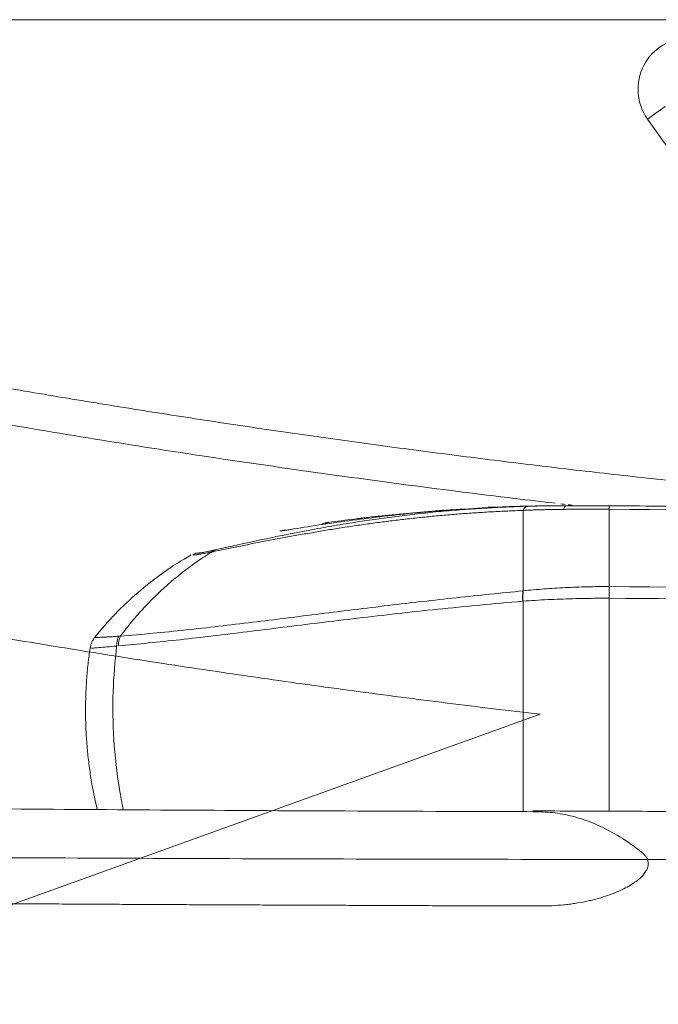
# Model space of a CAD drawing. Header units: millimetres. Extents: x 0 to 594, y 0 to 420.
# Tile 18 of 256: x 167 to 175, y 61 to 72. Entities that reach past the tile are written whole.
import ezdxf
from ezdxf.lldxf.tags import DXFTag

# ---------------------------------------------------------------- set-up
doc = ezdxf.new("R2010")
doc.units = ezdxf.units.MM
doc.layers.add('1', color=7, linetype='Continuous', true_color=0xffffff)
tags = doc.linetypes.add('DASHED', pattern=[25.72, 12.86, -12.86]).pattern_tags.tags
tags[6:7] = [DXFTag(74, 4), DXFTag(75, 0), DXFTag(340, '0'), DXFTag(46, 0.0), DXFTag(50, 0.0), DXFTag(44, 0.0), DXFTag(45, 0.0)]
tags[4:5] = [DXFTag(74, 4), DXFTag(75, 0), DXFTag(340, '0'), DXFTag(46, 0.0), DXFTag(50, 0.0), DXFTag(44, 0.0), DXFTag(45, 0.0)]

msp = doc.modelspace()

# ---------------------------------------------------------------- linework, layer by layer
at = {"layer": '1', "color": 163, "linetype": 'DASHED', "lineweight": 18}
msp.add_line((116.742, 72.421), (274.242, 72.421), dxfattribs=at)
at = {"layer": '1', "color": 155, "linetype": 'Continuous', "lineweight": 13}
for p, q in [((174.56, 71.268), (174.764, 71.413)), ((176.177, 68.984), (174.56, 71.268)), ((173.598, 66.785), (173.592, 66.785)), ((173.61, 66.785), (173.602, 66.785)), ((173.616, 66.785), (173.608, 66.785)), ((163.974, 61.004), (173.314, 64.366))]:
    msp.add_line(p, q, dxfattribs=at)
msp.add_arc((175.05, 71.615), 0.6, 90.3, 215.3, dxfattribs=at)
for centre, major_axis, ratio, start_param, end_param in [((173.616, 66.535), (0, 0.25), 0.207938, 0, 0.586582), ((173.612, 66.635), (0, 0.15), 0.809017, 0, 0.096988), ((170.86, 66.441), (0.013, -0.149), 0.978135, 3.210926, 3.651786), ((170.884, 66.444), (0.02, -0.149), 0.731324, 3.162616, 3.591779), ((169.404, 65.996), (-0.007, 0.25), 0.973369, 0.277331, 0.485755), ((169.612, 66.033), (-0.055, 0.244), 0.744304, 0.094369, 0.363313), ((168.583, 65.128), (-0.037, 0.247), 0.722201, 0.844148, 1.343512)]:
    msp.add_ellipse(centre, major_axis=major_axis, ratio=ratio, start_param=start_param, end_param=end_param, dxfattribs=at)
for points, weights, degree in [([(165.094, 68.518), (168.592, 67.854), (172.117, 67.344), (175.66, 66.99)], [1, 0.999354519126, 0.999354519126, 1], 3), ([(173.173, 66.779), (173.141, 66.778), (173.116, 66.731)], [0.999999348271, 0.952421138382, 0.999999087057], 2), ([(174.116, 66.784), (174.116, 66.784), (174.116, 66.744)], [0.99991933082, 0.959362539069, 1], 2), ([(169.505, 66.248), (169.526, 66.266), (169.55, 66.274)], [1, 0.990833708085, 1], 2), ([(173.113, 65.678), (173.108, 65.742), (173.116, 65.798)], [0.999997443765, 0.968319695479, 0.999993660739], 2), ([(173.119, 65.798), (173.111, 65.742), (173.116, 65.678)], [1, 0.968293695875, 1], 2)]:
    msp.add_rational_spline(points, weights, degree=degree, dxfattribs=at)
for points, knots in [([(173.489, 66.814), (173.335, 66.832), (173.18, 66.85), (172.142, 66.975), (171.26, 67.092), (169.498, 67.344), (168.619, 67.48), (167.302, 67.698), (166.864, 67.773), (166.206, 67.89), (165.878, 67.949), (165.495, 68.019), (165.304, 68.055), (165.222, 68.07), (165.167, 68.081), (165.14, 68.086), (165.112, 68.091)], [0, 0, 0, 0, 0.055137, 0.055137, 0.370091, 0.370091, 0.685046, 0.685046, 0.842523, 0.842523, 0.921261, 0.960631, 0.980315, 0.990158, 0.990158, 1, 1, 1, 1]), ([(173.116, 66.731), (173.056, 66.728), (172.937, 66.724), (172.758, 66.715), (172.579, 66.704), (172.4, 66.692), (172.221, 66.677), (172.042, 66.66), (171.864, 66.642), (171.686, 66.622), (171.509, 66.6), (171.332, 66.577), (171.157, 66.552), (170.983, 66.525), (170.81, 66.497), (170.639, 66.468), (170.47, 66.439), (170.303, 66.408), (170.138, 66.377), (169.976, 66.345), (169.816, 66.313), (169.658, 66.28), (169.556, 66.259), (169.505, 66.248)], [0, 0, 0, 0, 0.042672, 0.085877, 0.129608, 0.173858, 0.218621, 0.263893, 0.309669, 0.355944, 0.402714, 0.44997, 0.497705, 0.545913, 0.594589, 0.643725, 0.693315, 0.743351, 0.793824, 0.84473, 0.896063, 0.947821, 1, 1, 1, 1]), ([(169.55, 66.274), (169.721, 66.312), (170.061, 66.388), (170.62, 66.501), (171.162, 66.595), (171.678, 66.667), (172.082, 66.712), (172.412, 66.74), (172.665, 66.757), (172.918, 66.771), (173.088, 66.776), (173.173, 66.779)], [0, 0, 0, 0, 0.168141, 0.33397, 0.500031, 0.625898, 0.749846, 0.813604, 0.876411, 0.938476, 1, 1, 1, 1]), ([(173.009, 66.775), (172.904, 66.771), (172.799, 66.767), (172.556, 66.755), (172.419, 66.746), (172.267, 66.735), (172.25, 66.734), (172.216, 66.731), (172.199, 66.73), (172.149, 66.726), (172.116, 66.723), (172.016, 66.715), (171.951, 66.709), (171.756, 66.691), (171.628, 66.677), (171.379, 66.648), (171.257, 66.633), (171.019, 66.601), (170.902, 66.585), (170.675, 66.551), (170.564, 66.533), (170.455, 66.516)], [0, 0, 0, 0, 0.110122, 0.110122, 0.258435, 0.258435, 0.276974, 0.276974, 0.295514, 0.295514, 0.332592, 0.332592, 0.406748, 0.406748, 0.555061, 0.555061, 0.703374, 0.703374, 0.851687, 0.851687, 1, 1, 1, 1]), ([(170.862, 66.592), (170.959, 66.605), (171.059, 66.618), (171.188, 66.634), (171.213, 66.637), (171.252, 66.642), (171.265, 66.643), (171.291, 66.646), (171.305, 66.648), (171.37, 66.656), (171.423, 66.662), (171.584, 66.679), (171.693, 66.69), (171.915, 66.711), (172.028, 66.72), (172.162, 66.731), (172.181, 66.732), (172.201, 66.733)], [0, 0, 0, 0, 0.239909, 0.239909, 0.299886, 0.299886, 0.329875, 0.329875, 0.359863, 0.359863, 0.479818, 0.479818, 0.719727, 0.719727, 0.959635, 0.959635, 1, 1, 1, 1]), ([(172.834, 66.77), (172.824, 66.77), (172.815, 66.77), (172.797, 66.769), (172.78, 66.768), (172.766, 66.768), (172.756, 66.767), (172.753, 66.767), (172.748, 66.767), (172.747, 66.767), (172.744, 66.767), (172.743, 66.767), (172.736, 66.767), (172.731, 66.766), (172.723, 66.766), (172.717, 66.766), (172.713, 66.766), (172.711, 66.766), (172.71, 66.766), (172.71, 66.766), (172.71, 66.766), (172.709, 66.766), (172.709, 66.766)], [0, 0, 0, 0, 0.125338, 0.125338, 0.250676, 0.376013, 0.376013, 0.438682, 0.438682, 0.470017, 0.470017, 0.501351, 0.501351, 0.626689, 0.626689, 0.752027, 0.877364, 0.877364, 0.940033, 0.971368, 0.971368, 1, 1, 1, 1]), ([(172.71, 66.766), (172.71, 66.766), (172.711, 66.766), (172.713, 66.767), (172.717, 66.767), (172.724, 66.767), (172.73, 66.767), (172.732, 66.767), (172.736, 66.768), (172.737, 66.768), (172.739, 66.768), (172.741, 66.768), (172.747, 66.768), (172.753, 66.768), (172.76, 66.768), (172.761, 66.768), (172.762, 66.769)], [0, 0, 0, 0, 0.196151, 0.196151, 0.392301, 0.588452, 0.588452, 0.686527, 0.686527, 0.735565, 0.735565, 0.784602, 0.784602, 0.980753, 0.980753, 1, 1, 1, 1]), ([(172.835, 66.77), (172.833, 66.77), (172.788, 66.769), (172.746, 66.767), (172.719, 66.766), (172.713, 66.766), (172.713, 66.766), (172.713, 66.766)], [0, 0, 0, 0, 0.021809, 0.564768, 0.837078, 0.970958, 1, 1, 1, 1]), ([(173.587, 66.743), (173.577, 66.743), (173.558, 66.743), (173.529, 66.742), (173.501, 66.742), (173.472, 66.742), (173.444, 66.741), (173.415, 66.741), (173.387, 66.74), (173.359, 66.739), (173.332, 66.739), (173.304, 66.738), (173.277, 66.737), (173.249, 66.736), (173.222, 66.735), (173.195, 66.734), (173.169, 66.733), (173.142, 66.732), (173.125, 66.731), (173.116, 66.731)], [0, 0, 0, 0, 0.06005, 0.11993, 0.179643, 0.23919, 0.298576, 0.357802, 0.416874, 0.475794, 0.534566, 0.593196, 0.651687, 0.710044, 0.768272, 0.826376, 0.884362, 0.942235, 1, 1, 1, 1]), ([(173.116, 66.731), (173.116, 66.612), (173.116, 66.333), (173.116, 65.987), (173.116, 65.798)], [0, 0, 0, 0, 0.492429, 1, 1, 1, 1]), ([(173.173, 66.779), (173.186, 66.779), (173.212, 66.78), (173.251, 66.781), (173.29, 66.782), (173.33, 66.782), (173.37, 66.783), (173.41, 66.784), (173.451, 66.784), (173.491, 66.784), (173.533, 66.785), (173.574, 66.785), (173.602, 66.785), (173.616, 66.785)], [0, 0, 0, 0, 0.090688, 0.18125, 0.271744, 0.362227, 0.452758, 0.543391, 0.634182, 0.725186, 0.816456, 0.908043, 1, 1, 1, 1]), ([(173.556, 66.785), (173.482, 66.785), (173.409, 66.784), (173.302, 66.782), (173.267, 66.782), (173.233, 66.781)], [0, 0, 0, 0, 0.676933, 0.676933, 1, 1, 1, 1]), ([(173.283, 66.782), (173.28, 66.782), (173.277, 66.782), (173.273, 66.782), (173.272, 66.782), (173.27, 66.782), (173.269, 66.782), (173.269, 66.782), (173.267, 66.782), (173.266, 66.782), (173.264, 66.782), (173.263, 66.782), (173.263, 66.782)], [0, 0, 0, 0, 0.251418, 0.251418, 0.377127, 0.439982, 0.439982, 0.502837, 0.502837, 0.754255, 0.754255, 1, 1, 1, 1]), ([(173.263, 66.782), (173.263, 66.782), (173.264, 66.782), (173.265, 66.782), (173.266, 66.782), (173.267, 66.782), (173.268, 66.782), (173.268, 66.782), (173.27, 66.782), (173.274, 66.782), (173.279, 66.782), (173.283, 66.782)], [0, 0, 0, 0, 0.246385, 0.246385, 0.371987, 0.434788, 0.434788, 0.49759, 0.49759, 0.748795, 1, 1, 1, 1]), ([(174.116, 66.744), (174.103, 66.744), (174.077, 66.744), (174.038, 66.744), (173.999, 66.744), (173.96, 66.744), (173.922, 66.744), (173.884, 66.744), (173.846, 66.744), (173.808, 66.744), (173.771, 66.744), (173.734, 66.744), (173.697, 66.744), (173.66, 66.744), (173.623, 66.743), (173.599, 66.743), (173.587, 66.743)], [0, 0, 0, 0, 0.073584, 0.146838, 0.219759, 0.292344, 0.364594, 0.436507, 0.508085, 0.579329, 0.650242, 0.720827, 0.791089, 0.861035, 0.930669, 1, 1, 1, 1]), ([(174.116, 66.784), (175.368, 66.778), (176.62, 66.751), (179.122, 66.654), (180.372, 66.583), (182.869, 66.4), (184.116, 66.288), (186.605, 66.019), (187.848, 65.863), (189.087, 65.687)], [0, 0, 0, 0, 0.25, 0.25, 0.5, 0.5, 0.75, 0.75, 1, 1, 1, 1]), ([(189.084, 65.647), (186.607, 66), (184.116, 66.269), (179.121, 66.635), (176.617, 66.732), (174.116, 66.744)], [0, 0, 0, 0, 0.5, 0.5, 1, 1, 1, 1]), ([(174.116, 65.847), (174.116, 66.026), (174.116, 66.36), (174.116, 66.628), (174.116, 66.744)], [0, 0, 0, 0, 0.5, 1, 1, 1, 1]), ([(174.54, 66.781), (174.544, 66.781), (174.552, 66.781), (174.563, 66.781), (174.574, 66.781), (174.584, 66.781), (174.591, 66.781), (174.597, 66.78), (174.602, 66.78), (174.607, 66.78), (174.612, 66.78), (174.617, 66.78), (174.619, 66.78), (174.621, 66.78)], [0, 0, 0, 0, 0.125352, 0.25043, 0.375566, 0.500193, 0.572489, 0.643943, 0.714877, 0.78562, 0.856503, 0.927855, 1, 1, 1, 1]), ([(170.837, 66.589), (170.838, 66.589), (170.839, 66.589), (170.842, 66.589), (170.842, 66.589), (170.844, 66.59), (170.845, 66.59), (170.848, 66.59), (170.853, 66.591), (170.859, 66.591), (170.862, 66.592)], [0, 0, 0, 0, 0.25, 0.25, 0.375, 0.375, 0.5, 0.5, 0.75, 1, 1, 1, 1]), ([(170.455, 66.516), (170.445, 66.514), (170.426, 66.511), (170.4, 66.507), (170.376, 66.503), (170.362, 66.501), (170.351, 66.499), (170.346, 66.499), (170.342, 66.498), (170.339, 66.498), (170.337, 66.497), (170.33, 66.496), (170.319, 66.495), (170.306, 66.493), (170.299, 66.493), (170.296, 66.492)], [0, 0, 0, 0, 0.125, 0.25, 0.375, 0.5, 0.5, 0.5625, 0.59375, 0.59375, 0.625, 0.625, 0.75, 0.875, 1, 1, 1, 1]), ([(169.505, 66.248), (169.451, 66.214), (169.34, 66.143), (169.18, 66.025), (169.022, 65.896), (168.869, 65.757), (168.721, 65.606), (168.579, 65.446), (168.491, 65.332), (168.447, 65.274)], [0, 0, 0, 0, 0.135373, 0.273537, 0.414342, 0.5576, 0.703088, 0.850626, 1, 1, 1, 1]), ([(169.497, 66.247), (169.488, 66.245), (169.463, 66.24), (169.416, 66.231), (169.36, 66.221), (169.326, 66.217), (169.307, 66.215), (169.296, 66.214), (169.289, 66.214), (169.285, 66.214)], [0, 0, 0, 0, 0.082937, 0.24999, 0.499784, 0.749722, 0.813404, 0.896845, 1, 1, 1, 1]), ([(169.331, 66.235), (169.334, 66.235), (169.338, 66.235), (169.346, 66.235), (169.354, 66.236), (169.366, 66.237), (169.383, 66.239), (169.407, 66.244), (169.436, 66.249), (169.463, 66.255), (169.486, 66.26), (169.502, 66.263), (169.516, 66.267), (169.528, 66.269), (169.536, 66.271), (169.541, 66.272)], [0, 0, 0, 0, 0.066219, 0.129955, 0.191248, 0.250146, 0.378147, 0.500088, 0.62056, 0.750017, 0.810564, 0.874848, 0.913965, 0.955682, 1, 1, 1, 1]), ([(169.265, 66.214), (169.046, 66.089), (168.642, 65.803), (168.298, 65.446), (168.147, 65.258)], [0, 0, 0, 0, 0.514404, 1, 1, 1, 1]), ([(168.447, 65.274), (168.571, 65.284), (168.816, 65.304), (169.198, 65.343), (169.584, 65.386), (169.973, 65.433), (170.366, 65.481), (170.761, 65.531), (171.156, 65.58), (171.552, 65.628), (171.946, 65.674), (172.338, 65.718), (172.727, 65.759), (172.987, 65.785), (173.116, 65.798)], [0, 0, 0, 0, 0.093831, 0.185899, 0.276156, 0.364547, 0.45102, 0.535533, 0.618057, 0.698558, 0.777017, 0.853421, 0.927756, 1, 1, 1, 1]), ([(173.119, 65.798), (173.158, 65.802), (173.237, 65.81), (173.359, 65.82), (173.482, 65.829), (173.607, 65.836), (173.734, 65.841), (173.861, 65.845), (173.988, 65.847), (174.073, 65.847), (174.116, 65.847)], [0, 0, 0, 0, 0.124394, 0.249127, 0.374152, 0.499388, 0.624729, 0.750046, 0.875191, 1, 1, 1, 1]), ([(174.116, 65.847), (176.616, 65.836), (179.119, 65.738), (183.563, 65.409), (185.506, 65.213), (187.442, 64.965)], [0, 0, 0, 0, 0.561798, 0.561798, 1, 1, 1, 1]), ([(174.116, 65.847), (174.116, 65.837), (174.116, 65.827), (174.116, 65.805), (174.116, 65.794), (174.116, 65.771), (174.116, 65.759), (174.116, 65.736), (174.116, 65.724), (174.116, 65.712)], [0, 0, 0, 0, 0.25, 0.25, 0.5, 0.5, 0.75, 0.75, 1, 1, 1, 1]), ([(164.726, 65.675), (165.437, 65.541), (166.15, 65.413), (167.221, 65.23), (167.578, 65.171), (168.293, 65.056), (169.008, 64.943), (169.725, 64.838), (170.441, 64.735), (170.8, 64.685), (171.518, 64.589), (171.877, 64.542), (172.595, 64.452), (172.955, 64.408), (173.314, 64.366)], [0, 0, 0, 0, 0.25, 0.25, 0.375, 0.375, 0.5, 0.625, 0.625, 0.75, 0.75, 0.875, 0.875, 1, 1, 1, 1]), ([(173.113, 65.678), (172.946, 65.663), (172.612, 65.633), (172.125, 65.585), (171.653, 65.534), (171.196, 65.481), (170.754, 65.427), (170.328, 65.375), (169.916, 65.323), (169.52, 65.275), (169.139, 65.231), (168.771, 65.192), (168.537, 65.171), (168.421, 65.16)], [0, 0, 0, 0, 0.094118, 0.18765, 0.280573, 0.372883, 0.464567, 0.5556, 0.645958, 0.735612, 0.824523, 0.91266, 1, 1, 1, 1]), ([(174.116, 65.712), (174.069, 65.712), (173.975, 65.712), (173.833, 65.71), (173.69, 65.707), (173.546, 65.702), (173.401, 65.696), (173.257, 65.688), (173.163, 65.681), (173.116, 65.678)], [0, 0, 0, 0, 0.136372, 0.275256, 0.416437, 0.559699, 0.704832, 0.851649, 1, 1, 1, 1]), ([(173.116, 65.678), (173.116, 65.039), (173.116, 64.226), (173.116, 63.412), (173.116, 63.237)], [0, 0, 0, 0, 0.784677, 1, 1, 1, 1]), ([(173.311, 63.237), (172.506, 63.239), (170.377, 63.247), (167.013, 63.268), (163.308, 63.301), (159.873, 63.341), (156.724, 63.386), (153.857, 63.435), (151.27, 63.486), (148.942, 63.538), (146.923, 63.589), (145.199, 63.636), (143.753, 63.678), (142.519, 63.716), (141.498, 63.749), (140.716, 63.775), (140.116, 63.796), (139.592, 63.815), (139.006, 63.836), (138.31, 63.861), (137.502, 63.892), (136.457, 63.933), (135.144, 63.987), (133.535, 64.056), (131.726, 64.139), (129.718, 64.238), (127.526, 64.353), (125.153, 64.488), (122.604, 64.643), (119.865, 64.824), (116.917, 65.036), (114.006, 65.263), (112.071, 65.426), (111.195, 65.502)], [0, 0, 0, 0, 0.038796, 0.102729, 0.162313, 0.217558, 0.268468, 0.314252, 0.355864, 0.393313, 0.426611, 0.453287, 0.476546, 0.496393, 0.512831, 0.525865, 0.534127, 0.541769, 0.551188, 0.562398, 0.575398, 0.590186, 0.612876, 0.638788, 0.667918, 0.700261, 0.73581, 0.773835, 0.814928, 0.859084, 0.906311, 0.957571, 1, 1, 1, 1]), ([(168.147, 65.258), (168.14, 65.25), (168.134, 65.241), (168.122, 65.221), (168.117, 65.211), (168.108, 65.19), (168.104, 65.18), (168.098, 65.158), (168.096, 65.147), (168.094, 65.136)], [0, 0, 0, 0, 0.25, 0.25, 0.5, 0.5, 0.75, 0.75, 1, 1, 1, 1]), ([(168.147, 65.258), (168.153, 65.258), (168.159, 65.258), (168.173, 65.258), (168.181, 65.258), (168.198, 65.258), (168.207, 65.259), (168.227, 65.259), (168.238, 65.26), (168.262, 65.261), (168.274, 65.261), (168.3, 65.263), (168.314, 65.264), (168.336, 65.266), (168.344, 65.266), (168.359, 65.267), (168.371, 65.268), (168.383, 65.269), (168.391, 65.27), (168.395, 65.27), (168.408, 65.271), (168.416, 65.272), (168.425, 65.272)], [0, 0, 0, 0, 0.125, 0.125, 0.25, 0.25, 0.375, 0.375, 0.5, 0.5, 0.625, 0.625, 0.75, 0.75, 0.8125, 0.8125, 0.875, 0.90625, 0.90625, 0.9375, 0.9375, 1, 1, 1, 1]), ([(168.421, 65.16), (168.421, 65.173), (168.423, 65.196), (168.43, 65.227), (168.438, 65.253), (168.444, 65.267), (168.447, 65.274)], [0, 0, 0, 0, 0.305363, 0.575301, 0.807168, 1, 1, 1, 1]), ([(168.178, 63.259), (168.161, 63.328), (168.133, 63.459), (168.099, 63.651), (168.074, 63.837), (168.055, 64.023), (168.044, 64.21), (168.04, 64.396), (168.043, 64.583), (168.053, 64.768), (168.069, 64.953), (168.086, 65.075), (168.094, 65.136)], [0, 0, 0, 0, 0.112667, 0.21158, 0.310567, 0.409562, 0.508498, 0.607309, 0.705929, 0.804293, 0.902337, 1, 1, 1, 1]), ([(168.401, 65.158), (168.361, 65.154), (168.285, 65.147), (168.198, 65.139), (168.132, 65.134), (168.106, 65.135), (168.094, 65.136)], [0, 0, 0, 0, 0.268582, 0.526518, 0.770972, 1, 1, 1, 1]), ([(168.401, 65.158), (168.384, 64.982), (168.35, 64.622), (168.362, 64.066), (168.413, 63.608), (168.463, 63.338), (168.479, 63.258)], [0, 0, 0, 0, 0.277103, 0.568238, 0.871495, 1, 1, 1, 1]), ([(109.138, 64.811), (109.81, 64.757), (110.482, 64.705), (111.935, 64.593), (112.716, 64.534), (114.279, 64.42), (115.061, 64.364), (116.233, 64.284), (116.624, 64.257), (117.406, 64.205), (117.796, 64.18), (118.969, 64.104), (119.751, 64.056), (121.315, 63.962), (122.097, 63.916), (123.661, 63.829), (124.443, 63.787), (126.008, 63.705), (127.572, 63.626), (129.137, 63.554), (130.702, 63.484), (131.485, 63.45), (133.833, 63.354), (135.399, 63.295), (137.747, 63.214), (138.53, 63.188), (139.705, 63.151), (140.096, 63.14), (140.879, 63.116), (142.837, 63.059), (144.795, 63.009), (147.927, 62.938), (149.494, 62.906), (152.626, 62.851), (154.193, 62.826), (157.326, 62.784), (158.892, 62.767), (161.242, 62.744), (162.025, 62.737), (163.592, 62.725), (164.375, 62.719), (166.725, 62.705), (169.858, 62.69), (172.992, 62.684), (174.559, 62.683)], [0, 0, 0, 0, 0.030879, 0.030879, 0.066773, 0.066773, 0.102666, 0.102666, 0.120613, 0.120613, 0.138559, 0.138559, 0.174453, 0.174453, 0.210346, 0.210346, 0.246239, 0.246239, 0.282133, 0.318026, 0.318026, 0.353919, 0.353919, 0.425706, 0.425706, 0.4616, 0.4616, 0.479546, 0.479546, 0.497493, 0.56928, 0.56928, 0.641066, 0.641066, 0.712853, 0.712853, 0.78464, 0.78464, 0.820533, 0.820533, 0.856427, 0.856427, 0.928213, 1, 1, 1, 1]), ([(118.926, 63.601), (118.954, 63.599), (119.011, 63.596), (119.097, 63.59), (119.182, 63.585), (119.268, 63.58), (119.353, 63.574), (119.439, 63.569), (119.525, 63.564), (119.61, 63.558), (119.696, 63.553), (119.781, 63.548), (119.867, 63.543), (119.953, 63.537), (120.038, 63.532), (120.124, 63.527), (120.209, 63.522), (120.295, 63.517), (120.38, 63.511), (120.466, 63.506), (120.552, 63.501), (120.637, 63.496), (120.723, 63.491), (120.808, 63.486), (120.894, 63.481), (120.98, 63.476), (121.065, 63.471), (121.151, 63.466), (121.236, 63.461), (121.322, 63.456), (121.408, 63.451), (121.493, 63.446), (121.579, 63.441), (121.664, 63.436), (121.75, 63.431), (121.836, 63.426), (121.921, 63.421), (122.007, 63.416), (122.092, 63.411), (122.178, 63.406), (122.263, 63.401), (122.349, 63.396), (122.435, 63.391), (122.52, 63.387), (122.606, 63.382), (122.691, 63.377), (122.777, 63.372), (122.863, 63.367), (122.948, 63.362), (123.034, 63.358), (123.119, 63.353), (123.205, 63.348), (123.291, 63.343), (123.376, 63.339), (123.462, 63.334), (123.547, 63.329), (123.633, 63.325), (123.719, 63.32), (123.804, 63.315), (123.89, 63.311), (123.975, 63.306), (124.061, 63.301), (124.147, 63.297), (124.232, 63.292), (124.318, 63.287), (124.404, 63.283), (124.489, 63.278), (124.575, 63.274), (124.66, 63.269), (124.746, 63.265), (124.832, 63.26), (124.917, 63.256), (125.003, 63.251), (125.089, 63.247), (125.174, 63.242), (125.26, 63.238), (125.346, 63.233), (125.431, 63.229), (125.517, 63.224), (125.602, 63.22), (125.688, 63.216), (125.774, 63.211), (125.859, 63.207), (125.945, 63.202), (126.031, 63.198), (126.116, 63.194), (126.202, 63.189), (126.287, 63.185), (126.373, 63.181), (126.459, 63.176), (126.544, 63.172), (126.63, 63.168), (126.716, 63.164), (126.801, 63.159), (126.887, 63.155), (126.973, 63.151), (127.058, 63.147), (127.144, 63.142), (127.229, 63.138), (127.315, 63.134), (127.401, 63.13), (127.486, 63.126), (127.572, 63.122), (127.658, 63.117), (127.743, 63.113), (127.829, 63.109), (127.915, 63.105), (128, 63.101), (128.086, 63.097), (128.171, 63.093), (128.257, 63.089), (128.343, 63.085), (128.428, 63.081), (128.514, 63.077), (128.6, 63.073), (128.685, 63.069), (128.771, 63.065), (128.857, 63.061), (128.942, 63.057), (129.028, 63.053), (129.425, 63.034), (130.133, 63.002), (131.152, 62.958), (132.172, 62.914), (133.191, 62.873), (134.211, 62.833), (135.23, 62.794), (136.25, 62.757), (137.269, 62.721), (138.289, 62.687), (139.649, 62.642), (141.349, 62.59), (143.388, 62.533), (145.428, 62.481), (147.468, 62.433), (149.509, 62.39), (151.549, 62.351), (153.589, 62.316), (155.629, 62.285), (157.67, 62.257), (159.129, 62.24), (160.006, 62.23), (160.302, 62.227), (160.598, 62.224), (160.893, 62.221), (161.189, 62.218), (161.485, 62.215), (161.781, 62.212), (162.076, 62.209), (162.372, 62.206), (162.668, 62.204), (162.963, 62.201), (163.259, 62.199), (163.555, 62.196), (163.851, 62.194), (164.146, 62.191), (164.442, 62.189), (164.738, 62.187), (165.034, 62.184), (165.329, 62.182), (165.625, 62.18), (165.921, 62.178), (166.216, 62.176), (166.512, 62.174), (166.808, 62.172), (167.104, 62.171), (167.399, 62.169), (167.695, 62.167), (167.991, 62.165), (168.287, 62.164), (168.582, 62.162), (168.878, 62.161), (169.174, 62.159), (169.47, 62.158), (169.765, 62.157), (170.061, 62.155), (170.357, 62.154), (170.652, 62.153), (170.948, 62.152), (171.244, 62.15), (171.54, 62.149), (171.835, 62.148), (172.131, 62.147), (172.427, 62.146), (172.723, 62.146), (173.018, 62.145), (173.216, 62.144), (173.314, 62.144)], [0, 0, 0, 0, 0.001576, 0.003151, 0.004727, 0.006303, 0.007878, 0.009454, 0.01103, 0.012605, 0.014181, 0.015757, 0.017332, 0.018908, 0.020484, 0.022059, 0.023635, 0.025211, 0.026786, 0.028362, 0.029938, 0.031513, 0.033089, 0.034665, 0.03624, 0.037816, 0.039392, 0.040967, 0.042543, 0.044119, 0.045694, 0.04727, 0.048845, 0.050421, 0.051997, 0.053572, 0.055148, 0.056723, 0.058299, 0.059874, 0.06145, 0.063025, 0.064601, 0.066176, 0.067752, 0.069327, 0.070903, 0.072478, 0.074053, 0.075629, 0.077204, 0.07878, 0.080355, 0.081931, 0.083506, 0.085082, 0.086657, 0.088233, 0.089808, 0.091384, 0.092959, 0.094535, 0.096111, 0.097686, 0.099262, 0.100838, 0.102413, 0.103989, 0.105565, 0.107141, 0.108717, 0.110292, 0.111868, 0.113444, 0.11502, 0.116596, 0.118172, 0.119747, 0.121323, 0.122899, 0.124475, 0.126051, 0.127626, 0.129202, 0.130778, 0.132354, 0.133929, 0.135505, 0.137081, 0.138656, 0.140232, 0.141808, 0.143383, 0.144959, 0.146535, 0.14811, 0.149686, 0.151261, 0.152837, 0.154413, 0.155988, 0.157564, 0.159139, 0.160715, 0.16229, 0.163866, 0.165442, 0.167017, 0.168593, 0.170168, 0.171744, 0.17332, 0.174895, 0.176471, 0.178046, 0.179622, 0.181198, 0.182773, 0.184349, 0.185925, 0.1875, 0.206251, 0.225001, 0.24375, 0.2625, 0.28125, 0.3, 0.31875, 0.3375, 0.35625, 0.375, 0.4125, 0.45, 0.4875, 0.525, 0.562499, 0.6, 0.6375, 0.675, 0.7125, 0.75, 0.755435, 0.76087, 0.766305, 0.77174, 0.777174, 0.782609, 0.788044, 0.793479, 0.798914, 0.804349, 0.809783, 0.815218, 0.820653, 0.826088, 0.831522, 0.836957, 0.842392, 0.847827, 0.853261, 0.858696, 0.864131, 0.869565, 0.875, 0.880435, 0.88587, 0.891304, 0.896739, 0.902174, 0.907609, 0.913043, 0.918478, 0.923913, 0.929348, 0.934782, 0.940217, 0.945652, 0.951087, 0.956522, 0.961956, 0.967391, 0.972826, 0.978261, 0.983696, 0.98913, 0.994565, 1, 1, 1, 1]), ([(173.311, 63.235), (173.307, 63.235), (173.303, 63.236), (173.294, 63.236), (173.289, 63.236), (173.267, 63.236), (173.249, 63.235), (173.231, 63.235)], [0, 0, 0, 0, 0.145468, 0.145468, 0.328216, 0.328216, 1, 1, 1, 1]), ([(174.491, 62.768), (174.416, 62.827), (174.266, 62.934), (174.113, 63.019), (173.96, 63.093), (173.883, 63.124), (173.729, 63.175), (173.652, 63.195), (173.497, 63.223), (173.42, 63.232), (173.333, 63.235), (173.322, 63.235), (173.312, 63.235), (173.311, 63.235)], [0, 0, 0, 0, 0.194638, 0.389275, 0.389275, 0.583913, 0.583913, 0.778551, 0.778551, 0.973189, 0.973189, 0.997518, 1, 1, 1, 1]), ([(173.314, 62.144), (173.36, 62.144), (173.405, 62.145), (173.496, 62.149), (173.542, 62.153), (173.608, 62.159), (173.63, 62.162), (173.674, 62.167), (173.696, 62.17), (173.76, 62.18), (173.802, 62.187), (173.863, 62.2), (173.883, 62.204), (173.923, 62.214), (173.942, 62.219), (173.999, 62.234), (174.036, 62.245), (174.142, 62.279), (174.206, 62.305), (174.292, 62.346), (174.319, 62.36), (174.368, 62.389), (174.391, 62.403), (174.433, 62.433), (174.452, 62.448), (174.486, 62.478), (174.501, 62.493), (174.526, 62.523), (174.536, 62.538), (174.549, 62.561), (174.552, 62.568), (174.558, 62.583), (174.561, 62.59), (174.567, 62.612), (174.57, 62.641), (174.564, 62.669), (174.559, 62.683)], [0, 0, 0, 0, 0.0625, 0.0625, 0.125, 0.125, 0.15625, 0.15625, 0.1875, 0.1875, 0.25, 0.25, 0.28125, 0.28125, 0.3125, 0.3125, 0.375, 0.375, 0.5, 0.5, 0.5625, 0.5625, 0.625, 0.625, 0.6875, 0.6875, 0.75, 0.75, 0.8125, 0.8125, 0.84375, 0.84375, 0.875, 0.875, 0.9375, 1, 1, 1, 1]), ([(174.559, 62.683), (174.558, 62.683), (174.558, 62.684), (174.558, 62.685), (174.557, 62.686), (174.557, 62.688), (174.556, 62.689), (174.556, 62.69), (174.555, 62.691), (174.555, 62.692), (174.554, 62.694), (174.553, 62.695), (174.553, 62.696), (174.552, 62.697), (174.552, 62.698), (174.551, 62.7), (174.55, 62.701), (174.55, 62.702), (174.549, 62.703), (174.548, 62.704), (174.548, 62.705), (174.547, 62.707), (174.546, 62.708), (174.546, 62.709), (174.545, 62.71), (174.544, 62.711), (174.543, 62.712), (174.543, 62.713), (174.542, 62.715), (174.541, 62.716), (174.54, 62.717), (174.54, 62.718), (174.539, 62.719), (174.538, 62.72), (174.537, 62.722), (174.536, 62.723), (174.535, 62.724), (174.535, 62.725), (174.534, 62.726), (174.533, 62.727), (174.532, 62.728), (174.531, 62.729), (174.53, 62.731), (174.529, 62.732), (174.528, 62.733), (174.527, 62.734), (174.526, 62.735), (174.525, 62.736), (174.524, 62.737), (174.523, 62.738), (174.522, 62.74), (174.521, 62.741), (174.52, 62.742), (174.519, 62.743), (174.518, 62.744), (174.517, 62.745), (174.516, 62.746), (174.515, 62.747), (174.514, 62.748), (174.512, 62.749), (174.511, 62.75), (174.51, 62.752), (174.509, 62.753), (174.508, 62.754), (174.507, 62.755), (174.505, 62.756), (174.504, 62.757), (174.503, 62.758), (174.502, 62.759), (174.5, 62.76), (174.499, 62.761), (174.498, 62.762), (174.497, 62.763), (174.495, 62.764), (174.494, 62.765), (174.493, 62.767), (174.492, 62.767), (174.491, 62.768)], [0, 0, 0, 0, 0.013335, 0.026671, 0.040006, 0.053341, 0.066676, 0.080011, 0.093346, 0.106681, 0.120015, 0.13335, 0.146684, 0.160019, 0.173353, 0.186687, 0.200021, 0.213355, 0.226689, 0.240022, 0.253356, 0.26669, 0.280023, 0.293356, 0.306689, 0.320023, 0.333356, 0.346689, 0.360021, 0.373354, 0.386687, 0.40002, 0.413352, 0.426685, 0.440017, 0.453349, 0.466682, 0.480014, 0.493346, 0.506678, 0.52001, 0.533342, 0.546674, 0.560006, 0.573338, 0.58667, 0.600002, 0.613334, 0.626666, 0.639998, 0.65333, 0.666662, 0.679994, 0.693326, 0.706658, 0.719991, 0.733323, 0.746655, 0.759988, 0.77332, 0.786653, 0.799986, 0.813319, 0.826652, 0.839985, 0.853318, 0.866652, 0.879986, 0.89332, 0.906654, 0.919988, 0.933323, 0.946658, 0.959993, 0.973328, 0.986664, 1, 1, 1, 1])]:
    msp.add_open_spline(points, degree=3, knots=knots, dxfattribs=at)
for points, degree in [([(173.604, 66.8), (173.588, 66.802), (173.572, 66.804), (173.556, 66.806)], 3), ([(173.685, 66.791), (173.669, 66.793), (173.654, 66.795), (173.638, 66.796)], 3), ([(172.709, 66.766), (172.71, 66.766), (172.71, 66.766), (172.71, 66.766)], 3), ([(173.164, 66.78), (173.054, 66.778), (172.944, 66.774), (172.834, 66.77)], 3), ([(173.263, 66.782), (173.263, 66.782), (173.263, 66.782), (173.263, 66.782)], 3), ([(173.598, 66.785), (173.584, 66.785), (173.57, 66.785), (173.556, 66.785)], 3), ([(173.616, 66.785), (173.61, 66.785), (173.604, 66.785), (173.598, 66.785)], 3), ([(173.616, 66.785), (173.781, 66.785), (173.948, 66.784), (174.116, 66.784)], 3), ([(173.659, 66.785), (173.665, 66.785), (173.671, 66.785), (173.677, 66.785)], 3), ([(169.312, 66.235), (169.318, 66.235), (169.324, 66.234), (169.331, 66.235)], 3), ([(169.505, 66.248), (169.502, 66.248), (169.5, 66.247), (169.497, 66.247)], 3), ([(169.541, 66.272), (169.544, 66.273), (169.547, 66.273), (169.55, 66.274)], 3), ([(173.116, 65.798), (173.117, 65.798), (173.118, 65.798), (173.119, 65.798)], 3), ([(186.363, 64.961), (182.299, 65.442), (178.209, 65.693), (174.116, 65.712)], 3), ([(174.116, 65.712), (174.116, 64.889), (174.116, 64.066), (174.116, 63.243)], 3), ([(168.425, 65.272), (168.432, 65.273), (168.44, 65.274), (168.447, 65.275)], 3), ([(177.282, 63.231), (173.231, 63.246)], 1), ([(174.559, 62.683), (175.679, 62.682), (176.8, 62.682), (177.92, 62.683)], 3)]:
    msp.add_open_spline(points, degree=degree, dxfattribs=at)

doc.saveas('drawing.dxf')
